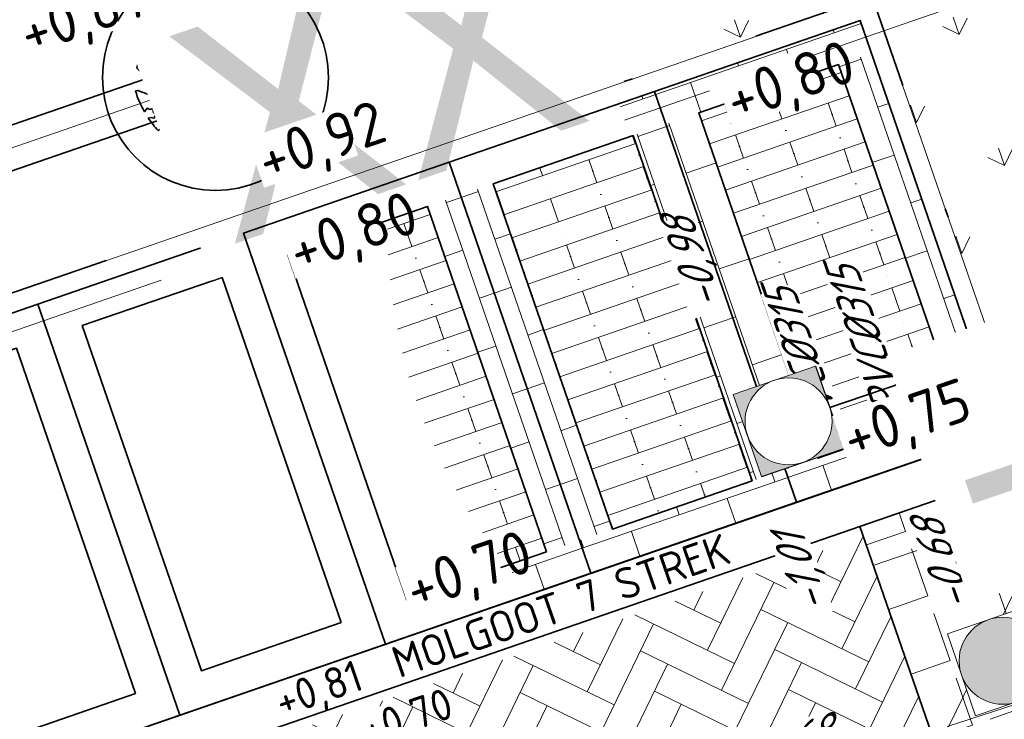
# Model space of a CAD drawing. Header units: metres. Extents: x 264779 to 275389, y 575281 to 580396.
# Tile 37 of 174: x 265279 to 265290, y 576956 to 576964. Entities that reach past the tile are written whole.
import ezdxf
from ezdxf.enums import TextEntityAlignment as Align

# ---------------------------------------------------------------- set-up
doc = ezdxf.new("R2018")
doc.units = ezdxf.units.M
doc.set_wipeout_variables(frame=1)
doc.linetypes.add('B-WE-VH-KANTOPSLUITING_TROTTOIRBAND_RWS_[AFMETINGEN1]-G', pattern=[10, 2.5, -1.5, 0, -1.5, 0, -1.5, 0, -1.5, 0, -1.5])
doc.linetypes.add('HIDDEN', pattern=[9.525, 6.35, -3.175])
for name, color, linetype, lineweight in [('B-WE-RI-HWA_RIOOLPUT_INSPECTIEPUT-G', 252, 'Continuous', 18), ('B-WE-RI-VWA_RIOOLPUT_INSPECTIEPUT-S', 252, 'Continuous', 13), ('B-WE-VH-VERHARDING_BETONSTRAATSTEEN_DIKFORMAAT_KEPER-A', 252, 'Continuous', 9), ('B-XX-AL-HOOGTELABEL-T25', 252, 'Continuous', 9), ('B-XX-AL-T25', 252, 'Continuous', 9), ('N-OI-RI-ALGEMEEN-B.O.B.-T25', 7, 'Continuous', 25), ('N-OI-RI-ALGEMEEN-INFORMATIE-T25', 7, 'Continuous', 25), ('N-OI-RI-ALGEMEEN-VERHANG-T25', 7, 'Continuous', 25), ('N-WA-RI-DETAIL1-G', 1, 'HIDDEN', 18), ('N-WE-VH-GOOT_SBS-G', 40, 'Continuous', 35), ('N-WE-VH-KANTOPSLUITING_TROTTOIRBAND_RWS_110-220x250-G', 60, 'B-WE-VH-KANTOPSLUITING_TROTTOIRBAND_RWS_[AFMETINGEN1]-G', 35), ('N-WE-VH-KNIKLIJN_AANDUIDING-G', 30, 'Continuous', 18), ('N-WE-VH-VERHARDING_HERSTRATEN-A', 40, 'Continuous', 18), ('N-WE-VH-VERHARDING_HERSTRATEN-G', 40, 'Continuous', 35), ('N-WE-VH-VERHARDING_STRAATBAKSTEEN_DIKFORMAAT_HALF-G', 40, 'Continuous', 35), ('N-XX-AL-HOOGTELABEL-T25-M', 7, 'Continuous', 25), ('X-XX-AL-AANPIJLING-T25', 7, 'Continuous', 25), ('X-XX-AL-T18-1000', 10, 'Continuous', 18)]:
    doc.layers.add(name, color=color, linetype=linetype, lineweight=lineweight)
for name, color, linetype, lineweight, true_color in [('N-GV-GR-BOOM-S', 7, 'Continuous', 35, 0x00a500), ('N-GV-GR-GRAS_BERMKRUIDENMENGSEL-A', 7, 'Continuous', 18, 0x00a500), ('N-OI-RI-BELUCHTINGSDRAINAGE_PVC_160-G', 3, 'B-WE-RI-DRAINAGE_PVC_160-G', 35, 0x00ff00), ('N-OI-RI-DWA_PVC_250-G', 20, 'B-WE-RI-DWA_PVC_250-G', 35, 0xff3f00), ('N-WE-GR-HAAG_03-G', 3, 'B-WE-GR-HAAG_03-G', 35, 0x00ff00), ('N-WE-VH-VERHARDING_STRAATBAKSTEEN_DIKFORMAAT_HALF_PAARS-BRUIN-A', 7, 'Continuous', 18, 0x66332b), ('N-WE-VH-VERHARDING_STRAATBAKSTEEN_DIKFORMAAT_HALF_ROOD-PAARS -A', 7, 'Continuous', 18, 0xa45729)]:
    doc.layers.add(name, color=color, linetype=linetype, lineweight=lineweight, true_color=true_color)
doc.layers.add('X-XX-AL-HULPLAAG-G', color=6, linetype='Continuous', lineweight=18, plot=False)
doc.styles.add('NLCS-ISO', font='NLCS-ISO.ttf')
doc.styles.add('NLCS-ISO-ANNOTATIVE-T18', font='NLCS-ISO.ttf', dxfattribs={"height": 1.8})
doc.styles.add('NLCS-ISO-ANNOTATIVE-T25', font='NLCS-ISO.ttf', dxfattribs={"height": 2.5})
doc.styles.add('NLCS-ISO-ANNOTATIVE-T25-BOB', font='NLCS-ISO.ttf', dxfattribs={"oblique": 30, "height": 2.5})
doc.styles.add('NLCS-ISO-M1000-T25', font='NLCS-ISO.ttf', dxfattribs={"height": 2.5})
doc.styles.get("Standard").update_dxf_attribs({"font": 'arial.ttf'})
doc.linetypes.add('B-WE-GR-HAAG_03-G', pattern='A,7,[145,NLCS.shx,S=0.5,R=0,X=0,Y=0],-1,[145,NLCS.shx,S=0.5,R=0,X=0,Y=0],-1,[145,NLCS.shx,S=0.5,R=0,X=0,Y=0],-1', length=10)
doc.linetypes.add('B-WE-RI-DRAINAGE_PVC_160-G', pattern='A,10.25,-3,[160,NLCS.shx,S=0.25,R=0,X=0,Y=0],-3.5,["o",Standard,S=1,R=0,X=-0.35,Y=-0.35],-3.25', length=20)
doc.linetypes.add('B-WE-RI-DWA_PVC_250-G', pattern='A,6,-5.5,["O   O   O",NLCS-ISO,S=0.5,R=0,X=-2.5,Y=-0.2],-3.5,5', length=20)
doc.dimstyles.new('NLCS-ANNOTATIVE-T25-SCHRAP', dxfattribs={"dimtxt": 2.5, "dimasz": 1.4, "dimexe": 2, "dimexo": 2, "dimgap": 0.7, "dimtad": 1, "dimzin": 0, "dimtxsty": 'NLCS-ISO-ANNOTATIVE-T25', "dimblk": 'OBLIQUE', "dimcen": 2.5, "dimdle": 2, "dimclrd": 256, "dimclre": 256, "dimclrt": 256, "dimadec": 1, "dimazin": 0, "dimtfac": 1, "dimtofl": 0, "dimtmove": 1, "dimatfit": 0, "dimldrblk": 'OBLIQUE', "dimfxl": 2, "dimfxlon": 1, "dimtfillclr": 256, "dimtolj": 1, "dimtzin": 0, "dimlwd": 18, "dimlwe": 18, "dimarcsym": 0})
pattern_1 = [(19.04055235, (53997.98127, 115705.99896), (-0.09175423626, 0.2658622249), []), (109.04055235, (53999.0447, 115706.366), (-1.0634488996, -0.367016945), [0.28125, -0.28125]), (109.04055235, (53998.4212, 115706.4483), (-1.0634488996, -0.367016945), [0.28125, -0.28125]), (19.04055235, (53998.4671, 115706.3154), (-0.1835084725, 0.5317244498), [0, -0.5625, 0, 0, 0]), (19.04055235, (53998.37536, 115706.58126), (-0.1835084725, 0.5317244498), [0, -0.5625, 0, 0, 0])]
pattern_2 = [(199.04055235, (71639.8288, 117003.1843), (-0.910738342, -0.9301973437), [0.388125, -0.388125]), (289.04055235, (71639.8288, 117003.1843), (0.36688987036, 0.12662084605), [])]
pattern_3 = [(109.04055237, (71639.8288, 117003.1843), (-0.930197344, 0.91073834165), [0.388125, -0.388125]), (199.040552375, (71639.8288, 117003.1843), (0.1266208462, -0.3668898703), [])]

# ---------------------------------------------------------------- blocks, each defined once
blk = doc.blocks.new('_Oblique')
at = {"color": 0, "linetype": 'ByBlock', "lineweight": -2}
blk.add_line((-0.5, -0.5), (0.5, 0.5), dxfattribs=at)
blk = doc.blocks.new('*D129')
at = {"layer": 'Defpoints', "color": 0, "transparency": 16777216}
for p in [(265283.178, 576971.305), (265287.173, 576967.394), (265275.168, 576963.251)]:
    blk.add_point(p, dxfattribs=at)
at = {"layer": 'X-XX-AL-AANPIJLING-T25', "lineweight": 18, "transparency": 16777216}
for p, q in [((265273.406, 576968.355), (265275.298, 576962.873)), ((265273.915, 576968.108), (265273.158, 576967.847)), ((265275.546, 576963.381), (265274.79, 576963.12))]:
    blk.add_line(p, q, dxfattribs=at)
at = {"layer": 'X-XX-AL-AANPIJLING-T25', "lineweight": 18, "transparency": 16777216, "xscale": 0.28, "yscale": 0.28, "zscale": 0.28}
for p, rotation in [((265273.536, 576967.977), 109.0405523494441), ((265275.168, 576963.251), 289.0405523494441)]:
    blk.add_blockref('_Oblique', p, dxfattribs=dict(at, rotation=rotation))
at = {"layer": 'X-XX-AL-AANPIJLING-T25', "transparency": 16777216, "insert": (265273.936, 576965.47), "char_height": 0.5, "attachment_point": 5, "rotation": 109.0406, "style": 'NLCS-ISO-ANNOTATIVE-T25', "bg_fill": 3, "box_fill_scale": 1.1, "bg_fill_color": 256, "bg_fill_true_color": 13158600, "bg_fill_transparency": 0}
blk.add_mtext('\\A1;5,00', dxfattribs=at)
blk = doc.blocks.new('*D46')
at = {"layer": 'Defpoints', "color": 0, "transparency": 16777216}
for p in [(265287.173, 576967.394), (265288.347, 576963.992), (265276.342, 576959.848)]:
    blk.add_point(p, dxfattribs=at)
at = {"layer": 'X-XX-AL-AANPIJLING-T25', "lineweight": 18, "transparency": 16777216}
for p, q in [((265275.037, 576963.629), (265276.472, 576959.47)), ((265275.546, 576963.381), (265274.79, 576963.12)), ((265276.72, 576959.979), (265275.964, 576959.718))]:
    blk.add_line(p, q, dxfattribs=at)
at = {"layer": 'X-XX-AL-AANPIJLING-T25', "lineweight": 18, "transparency": 16777216, "xscale": 0.28, "yscale": 0.28, "zscale": 0.28}
for p, rotation in [((265275.168, 576963.251), 109.0405523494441), ((265276.342, 576959.848), 289.0405523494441)]:
    blk.add_blockref('_Oblique', p, dxfattribs=dict(at, rotation=rotation))
at = {"layer": 'X-XX-AL-AANPIJLING-T25', "transparency": 16777216, "insert": (265275.339, 576961.406), "char_height": 0.5, "attachment_point": 5, "rotation": 109.0406, "style": 'NLCS-ISO-ANNOTATIVE-T25', "bg_fill": 3, "box_fill_scale": 1.1, "bg_fill_color": 256, "bg_fill_true_color": 13158600, "bg_fill_transparency": 0}
blk.add_mtext('\\A1;3,60', dxfattribs=at)
blk = doc.blocks.new('*D47')
at = {"layer": 'Defpoints', "color": 0, "transparency": 16777216}
for p in [(265288.347, 576963.992), (265289.978, 576959.265), (265277.973, 576955.122)]:
    blk.add_point(p, dxfattribs=at)
at = {"layer": 'X-XX-AL-AANPIJLING-T25', "lineweight": 18, "transparency": 16777216}
for p, q in [((265276.211, 576960.227), (265278.104, 576954.744)), ((265276.72, 576959.979), (265275.964, 576959.718)), ((265278.351, 576955.253), (265277.595, 576954.992))]:
    blk.add_line(p, q, dxfattribs=at)
at = {"layer": 'X-XX-AL-AANPIJLING-T25', "lineweight": 18, "transparency": 16777216, "xscale": 0.28, "yscale": 0.28, "zscale": 0.28}
for p, rotation in [((265276.342, 576959.848), 109.0405523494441), ((265277.973, 576955.122), 289.0405523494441)]:
    blk.add_blockref('_Oblique', p, dxfattribs=dict(at, rotation=rotation))
at = {"layer": 'X-XX-AL-AANPIJLING-T25', "transparency": 16777216, "insert": (265276.742, 576957.342), "char_height": 0.5, "attachment_point": 5, "rotation": 109.0406, "style": 'NLCS-ISO-ANNOTATIVE-T25', "bg_fill": 3, "box_fill_scale": 1.1, "bg_fill_color": 256, "bg_fill_true_color": 13158600, "bg_fill_transparency": 0}
blk.add_mtext('\\A1;5,00', dxfattribs=at)
blk = doc.blocks.new('*U153')
at = {"flags": 128}
blk.add_lwpolyline([(0, 0), (65.052, 22.102)], dxfattribs=at)
at = {"layer": 'N-OI-RI-ALGEMEEN-B.O.B.-T25', "lineweight": 30, "ltscale": 0.5, "oblique": 30, "flags": 45}
for tag, p in [('+0,00', (56.005, 19.561)), ('+0,01', (4.824, 2.17))]:
    blk.add_attdef(tag, text='', height=2.5, rotation=18.7656, dxfattribs=at).set_placement(p, align=Align.BOTTOM_LEFT)
at = {"layer": 'N-OI-RI-ALGEMEEN-INFORMATIE-T25', "lineweight": 30, "ltscale": 0.5, "oblique": 30, "flags": 45}
blk.add_attdef('BETON%%C160', text='', height=2.5, rotation=18.7656, dxfattribs=at).set_placement((35.495, 8.915), align=Align.BOTTOM_RIGHT)
at = {"layer": 'N-OI-RI-ALGEMEEN-VERHANG-T25', "lineweight": 30, "ltscale": 0.5, "oblique": 30, "flags": 45}
blk.add_attdef('1:1000', text='', height=2.5, rotation=18.7656, dxfattribs=at).set_placement((22.276, 8.099), align=Align.BOTTOM_LEFT)
blk = doc.blocks.new('BOOM')
blk.add_lwpolyline([(0.399, 4.344), (0.407, 4.354), (0.414, 4.362), (0.422, 4.369), (0.429, 4.376), (0.436, 4.383), (0.442, 4.39), (0.449, 4.397), (0.456, 4.406), (0.462, 4.416), (0.468, 4.428), (0.473, 4.442), (0.476, 4.459), (0.477, 4.479), (0.475, 4.504), (0.469, 4.533), (0.438, 4.642, -0.52938), (0.488, 4.701, -0.087139), (2.045, 4.264, -0.372341), (2.106, 4.124), (2.17, 3.798), (2.01, 3.638), (1.837, 3.675), (1.629, 3.519), (1.709, 3.321), (1.923, 3.252), (2.5, 3.385), (2.641, 3.307), (2.627, 3.183), (2.496, 3.102), (2.376, 2.712), (2.529, 2.462), (2.921, 3.086, -0.504641), (3.14, 2.895, 0.331948), (3.267, 2.693, 0.282008), (3.681, 2.769), (3.648, 2.752, -0.512156), (3.838, 2.751, -0.16076), (4.697, -0.052), (4.589, -0.156), (4.588, -0.271), (4.483, -0.29), (4.496, -0.404), (4.332, -0.351), (4.282, -0.479), (4.484, -0.613), (4.548, -0.664), (4.659, -0.552, -0.106371), (4.002, -2.407), (3.416, -2.029), (3.308, -2.104), (3.238, -1.793), (3.03, -1.543), (2.788, -1.545), (2.793, -1.835), (2.61, -2.469), (2.637, -2.59), (2.771, -2.609), (3.623, -2.935, -0.236298), (-0.208, -4.622, 0.159625), (-0.32, -4.398, 0.350802), (-0.29, -4.175, -0.504641), (-0.553, -4.05), (-0.489, -3.845), (-0.597, -3.653), (-0.739, -3.667), (-0.76, -3.821), (-0.868, -3.883), (-0.996, -3.785), (-1.106, -3.204), (-1.19, -3.12), (-1.403, -3.126), (-1.462, -3.379), (-1.549, -3.406), (-1.631, -3.617), (-1.847, -3.501, 0.733583), (-1.768, -3.663, -0.861625), (-1.724, -3.806, 0.279978), (-1.884, -4.05), (-1.877, -4.059, -0.827056), (-2.036, -4.225, -0.116774), (-3.828, -2.357), (-3.793, -2.35), (-3.765, -2.342), (-3.742, -2.333), (-3.724, -2.324), (-3.71, -2.313), (-3.7, -2.303), (-3.692, -2.292), (-3.474, -2.014), (-3.469, -2.004), (-3.465, -1.994), (-3.462, -1.985), (-3.459, -1.976), (-3.456, -1.967), (-3.452, -1.957), (-3.449, -1.946), (-3.444, -1.935), (-3.438, -1.923), (-3.431, -1.909), (-3.424, -1.895), (-3.416, -1.881), (-3.408, -1.866), (-3.401, -1.851), (-3.395, -1.836), (-3.389, -1.821), (-3.385, -1.806), (-3.381, -1.792), (-3.38, -1.779), (-3.379, -1.766), (-3.38, -1.755), (-3.382, -1.745), (-3.385, -1.737), (-3.389, -1.731), (-3.395, -1.726), (-3.402, -1.723), (-3.41, -1.722), (-3.419, -1.721), (-3.428, -1.72), (-3.438, -1.719), (-3.449, -1.717), (-3.459, -1.715), (-3.47, -1.711), (-3.481, -1.706), (-3.493, -1.699), (-3.504, -1.692), (-3.516, -1.684), (-3.528, -1.675), (-3.54, -1.665), (-3.552, -1.656), (-3.565, -1.646), (-3.577, -1.635), (-3.59, -1.625), (-3.602, -1.614), (-3.826, -1.87), (-3.837, -1.858), (-3.847, -1.844), (-3.857, -1.83), (-3.865, -1.814), (-3.876, -1.799), (-3.89, -1.786), (-3.911, -1.778), (-3.94, -1.774), (-3.982, -1.778), (-4.037, -1.791), (-4.109, -1.814, -0.040997), (-4.417, -0.947), (-4.257, -0.975), (-4.114, -1.066), (-4.038, -0.997), (-3.947, -0.855), (-4.035, -0.721), (-3.986, -0.523), (-4.167, -0.508), (-4.289, -0.39), (-4.51, -0.535, -0.05814), (-4.599, 0.764), (-4.473, 0.74), (-3.963, 0.336), (-3.743, 0.412), (-2.884, 0.639), (-2.811, 0.922), (-3.143, 1.054), (-3.194, 1.163), (-3.8, 1.46), (-3.813, 1.631), (-4.018, 1.804), (-4.101, 1.973), (-3.961, 2.193), (-3.649, 2.242), (-3.365, 2.427), (-3.362, 2.619), (-3.539, 2.827), (-3.492, 2.915), (-3.562, 3.052, -0.13428), (-1.534, 4.458, -0.541727), (-1.472, 4.41), (-1.482, 4.277), (-1.48, 4.209), (-1.471, 4.156), (-1.456, 4.117), (-1.437, 4.088), (-1.415, 4.066), (-1.393, 4.05), (-1.371, 4.035), (-1.351, 4.019), (-1.333, 4.003), (-1.317, 3.988), (-1.301, 3.973), (-1.287, 3.96), (-1.272, 3.949), (-1.257, 3.942), (-1.242, 3.938), (-1.226, 3.939), (-1.209, 3.943), (-1.192, 3.95), (-1.173, 3.959), (-1.155, 3.969), (-1.136, 3.98), (-1.116, 3.989), (-1.097, 3.997), (-1.077, 4.003), (-1.057, 4.008), (-1.038, 4.011), (-1.019, 4.013), (-1.001, 4.016), (-0.983, 4.019), (-0.966, 4.024), (-0.95, 4.031), (-0.935, 4.04), (-0.922, 4.051), (-0.909, 4.064), (-0.897, 4.079), (-0.888, 3.987), (-0.867, 3.963), (-0.769, 3.797), (-0.563, 3.684), (-0.855, 4.156), (-0.849, 4.171), (-0.845, 4.184), (-0.844, 4.198), (-0.844, 4.212), (-0.848, 4.225), (-0.854, 4.239), (-0.865, 4.253), (-0.878, 4.268), (-0.896, 4.284), (-0.917, 4.303), (-0.941, 4.325), (-0.968, 4.351), (-0.998, 4.383), (-1.03, 4.421), (-1.106, 4.519, -0.543104), (-1.08, 4.593, -0.046766), (-0.216, 4.718, -0.385168), (-0.167, 4.678), (-0.14, 4.501), (-0.127, 4.446), (-0.112, 4.407), (-0.096, 4.382), (-0.079, 4.368), (-0.061, 4.361), (-0.043, 4.358), (-0.025, 4.357), (-0.008, 4.355), (0.009, 4.352), (0.025, 4.348), (0.041, 4.343), (0.056, 4.337), (0.071, 4.33), (0.086, 4.324), (0.1, 4.317), (0.114, 4.31), (0.128, 4.304), (0.141, 4.297), (0.154, 4.29), (0.166, 4.283), (0.177, 4.276), (0.186, 4.268), (0.195, 4.26), (0.202, 4.252), (0.208, 4.243), (0.213, 4.234), (0.218, 4.226), (0.223, 4.219), (0.228, 4.213), (0.233, 4.208), (0.24, 4.205), (0.248, 4.203), (0.256, 4.204), (0.266, 4.207), (0.276, 4.211), (0.287, 4.217), (0.298, 4.225), (0.31, 4.234), (0.321, 4.244), (0.332, 4.256), (0.342, 4.269), (0.353, 4.282), (0.363, 4.295), (0.372, 4.309), (0.381, 4.321), (0.39, 4.333)], format="xyb", close=True)
blk.add_circle((0, 0), 0.138)
at = {"lineweight": 30, "flags": 104}
blk.add_attdef('01', text='', height=1.8, dxfattribs=at).set_placement((-2.447, 3.094), align=Align.TOP_LEFT)
blk = doc.blocks.new('N-SRI-PUT_HWA-SO')
at = {"ltscale": 0.99999}
blk.add_wipeout([(-2, 2), (2, 2), (2, -2), (-2, -2)], dxfattribs=at)
h = blk.add_hatch(color=256, dxfattribs=at)
h.dxf.hatch_style = 1
h.paths.add_polyline_path([(-2, 0, 1), (2, 0, 1)])
at = {"ltscale": 0.99999, "flags": 128}
blk.add_lwpolyline([(-2, -2), (2, -2), (2, 2), (-2, 2)], close=True, dxfattribs=at)
at = {"ltscale": 0.99999}
blk.add_circle((0, 0), 2, dxfattribs=at)
blk = doc.blocks.new('N-SRI-PUT_SWA-SO')
at = {"ltscale": 0.99999}
blk.add_wipeout([(-2, 2), (2, 2), (2, -2), (-2, -2)], dxfattribs=at)
h = blk.add_hatch(color=256, dxfattribs=at)
h.paths.add_polyline_path([(-2, 2), (0, 2, 0.41155), (-2, 0.018)])
h.paths.add_polyline_path([(-2, -0.018, 0.408866), (-0.018, -2), (-2, -2)])
h.paths.add_polyline_path([(2, -0.018), (2, -2), (0.018, -2, 0.408866)])
h = blk.add_hatch(color=256, dxfattribs=at)
h.paths.add_polyline_path([(0, 2, -0.41155), (2, 0.018), (2, 2)])
h.paths.add_polyline_path([(2, -0.018, -0.408866), (0.018, -2), (2, -2)])
h.paths.add_polyline_path([(-0.018, -2, -0.408866), (-2, -0.018), (-2, -2)])
at = {"ltscale": 0.99999, "flags": 128}
for points in [[(-2, 2), (2, 2), (2, -2), (-2, -2)], [(2, -2), (2, 2), (-2, 2), (-2, -2)]]:
    blk.add_lwpolyline(points, close=True, dxfattribs=at)
at = {"ltscale": 0.99999}
blk.add_circle((0, 0), 2, dxfattribs=at)

msp = doc.modelspace()

# ---------------------------------------------------------------- hatches: boundary and pattern name
at = {"layer": 'B-WE-VH-VERHARDING_BETONSTRAATSTEEN_DIKFORMAAT_KEPER-A'}
h = msp.add_hatch(dxfattribs=at)
h.set_pattern_fill('AVH-BSS_DIKFORMAAT_ELLEBOOG', color=256, scale=25, angle=44.95, pattern_type=2)
h.set_pattern_definition([(64.03852576, (70678.16478, 116628.01264), (-0.15915605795, 0.46121507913), [1.38, -0.69]), (334.03852576, (70677.23423, 116628.46573), (-0.15915605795, 0.46121507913), [1.38, -0.69])])
h.paths.add_polyline_path([(265290.672, 576944.683), (265292.763, 576945.409), (265288.387, 576958.054), (265276.649, 576954.047), (265278.256, 576949.36), (265280.833, 576950.178), (265282.132, 576950.377), (265283.475, 576950.305), (265284.529, 576950.087), (265285.646, 576949.685), (265286.757, 576949.163), (265287.752, 576948.589), (265288.622, 576947.724), (265289.437, 576946.761), (265290.155, 576945.682)])
at = {"layer": 'N-GV-GR-GRAS_BERMKRUIDENMENGSEL-A'}
h = msp.add_hatch(dxfattribs=at)
h.set_pattern_fill('AGR-KRUIDEN', color=256, scale=0.5625, pattern_type=2)
h.set_pattern_definition([(109.0885258, (229946.4539, 679547.0011), (-1.011904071, 0.491604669), [0.2109375, -1.380052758]), (64.0885258, (229946.4539, 679547.0011), (-1.011904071, 0.491604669), [0.2109375, -0.9140625]), (154.0885258, (229946.4539, 679547.0011), (-0.491604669, -1.011904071), [0.2109375, -0.9140625])])
edge = h.paths.add_edge_path()
edge.add_line((265295.508, 576967.491), (265295.671, 576967.019))
edge.add_line((265295.671, 576967.019), (265294.996, 576969.007))
edge.add_arc((265289.523, 576967.147), 5.78, 18.7693, 109.0406)
edge.add_line((265287.637, 576972.611), (265285.821, 576971.984))
edge.add_line((265285.821, 576971.984), (265287.453, 576967.258))
edge.add_line((265287.453, 576967.258), (265285.431, 576966.56))
edge.add_arc((265294.705, 576967.909), 9.372, 188.2737, 207.6879)
edge.add_line((265286.406, 576963.554), (265288.483, 576964.271))
edge.add_line((265288.483, 576964.271), (265290.115, 576959.544))
edge.add_line((265290.115, 576959.544), (265291.921, 576960.168))
edge.add_arc((265290.036, 576965.632), 5.78, 289.0395, 378.7693)
at = {"layer": 'N-WE-VH-VERHARDING_HERSTRATEN-A'}
h = msp.add_hatch(dxfattribs=at)
h.set_pattern_fill('ANGLE', color=256, scale=0.5625, angle=90, style=0)
h.set_pattern_definition([(109.08852576, (53998.112, 115705.6201), (-0.7426041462, -0.2569832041), [0.5715, -0.2143125]), (199.08852576, (53998.112, 115705.6201), (0.2569832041, -0.7426041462), [0.5715, -0.2143125])])
h.paths.add_polyline_path([(265295.361, 576946.31), (265292.763, 576945.409), (265288.346, 576958.172), (265290.919, 576959.06), (265292.663, 576953.983)])
at = {"layer": 'N-WE-VH-VERHARDING_STRAATBAKSTEEN_DIKFORMAAT_HALF_PAARS-BRUIN-A'}
h = msp.add_hatch(dxfattribs=at)
h.set_pattern_fill('AVH-SBS_DIKFORMAAT_HALFST', color=256, scale=28.125, angle=359.952, pattern_type=2)
h.set_pattern_definition(pattern_1)
h.paths.add_polyline_path([(265286.492, 576962.928), (265288.099, 576963.483), (265289.47, 576959.513), (265287.863, 576958.958)])
at = {"layer": 'N-WE-VH-VERHARDING_STRAATBAKSTEEN_DIKFORMAAT_HALF_ROOD-PAARS -A'}
h = msp.add_hatch(dxfattribs=at)
h.set_pattern_fill('AVH-BSS_DIKFORMAAT_HALFST', color=256, scale=28.125, angle=89.952, pattern_type=2)
h.set_pattern_definition(pattern_3)
h.paths.add_polyline_path([(265288.477, 576963.614), (265288.347, 576963.992), (265285.984, 576963.176), (265286.114, 576962.798)])
h = msp.add_hatch(dxfattribs=at)
h.set_pattern_fill('AVH-BSS_DIKFORMAAT_HALFST', color=256, scale=28.125, angle=179.952, pattern_type=2)
h.set_pattern_definition(pattern_2)
h.paths.add_polyline_path([(265288.477, 576963.614), (265288.099, 576963.483), (265289.47, 576959.513), (265289.848, 576959.643)])
h = msp.add_hatch(dxfattribs=at)
h.set_pattern_fill('AVH-BSS_DIKFORMAAT_HALFST', color=256, scale=28.125, angle=89.952, pattern_type=2)
h.set_pattern_definition(pattern_3)
h.paths.add_polyline_path([(265283.751, 576961.982), (265283.621, 576962.361), (265285.984, 576963.176), (265286.114, 576962.798)])
h = msp.add_hatch(dxfattribs=at)
h.set_pattern_fill('AVH-BSS_DIKFORMAAT_HALFST', color=256, scale=28.125, angle=179.952, pattern_type=2)
h.set_pattern_definition(pattern_2)
h.paths.add_polyline_path([(265287.484, 576958.828), (265287.863, 576958.958), (265286.492, 576962.928), (265286.114, 576962.798)])
h = msp.add_hatch(dxfattribs=at)
h.set_pattern_fill('AVH-BSS_DIKFORMAAT_HALFST', color=256, scale=28.125, angle=179.952, pattern_type=2)
h.set_pattern_definition(pattern_2)
h.paths.add_polyline_path([(265286.114, 576962.798), (265285.736, 576962.667), (265287.106, 576958.697), (265287.484, 576958.828)])
h = msp.add_hatch(dxfattribs=at)
h.set_pattern_fill('AVH-BSS_DIKFORMAAT_HALFST', color=256, scale=28.125, angle=89.952, pattern_type=2)
h.set_pattern_definition(pattern_3)
h.paths.add_polyline_path([(265282.913, 576961.693, -0.017214), (265282.932, 576962.123), (265283.621, 576962.361), (265283.751, 576961.982)])
h = msp.add_hatch(dxfattribs=at)
h.set_pattern_fill('AVH-BSS_DIKFORMAAT_HALFST', color=256, scale=28.125, angle=89.952, pattern_type=2)
h.set_pattern_definition(pattern_3)
h.paths.add_polyline_path([(265287.484, 576958.828), (265287.615, 576958.45), (265289.978, 576959.265), (265289.848, 576959.643)])

# ---------------------------------------------------------------- linework, layer by layer
at = {"layer": 'N-WA-RI-DETAIL1-G', "ltscale": 0.35, "flags": 128}
msp.add_lwpolyline([(265293.64, 576965.606), (265292.335, 576969.387), (265247.434, 576953.891), (265248.739, 576950.11)], close=True, dxfattribs=at)
at = {"layer": 'N-WE-GR-HAAG_03-G', "flags": 128}
msp.add_lwpolyline([(265291.415, 576966.689), (265291.252, 576967.162), (265249.659, 576952.808), (265249.822, 576952.335)], close=True, dxfattribs=at)
at = {"layer": 'N-WE-VH-GOOT_SBS-G', "flags": 128}
for points in [[(265296.19, 576967.723, -0.412833), (265292.156, 576959.487), (265252.33, 576945.743, -0.414208), (265244.065, 576949.767), (265243.543, 576951.279, -0.414214), (265247.567, 576959.544), (265287.402, 576973.292, -0.415601), (265295.677, 576969.239)], [(265295.717, 576967.562, -0.412833), (265291.993, 576959.96), (265252.167, 576946.216, -0.414208), (265244.538, 576949.93), (265244.016, 576951.442, -0.414214), (265247.73, 576959.071), (265287.566, 576972.819, -0.415601), (265295.204, 576969.078), (265295.204, 576969.078)]]:
    msp.add_lwpolyline(points, format="xyb", close=True, dxfattribs=at)
at = {"layer": 'N-WE-VH-KANTOPSLUITING_TROTTOIRBAND_RWS_110-220x250-G', "ltscale": 0.99999, "flags": 128}
msp.add_lwpolyline([(265294.996, 576969.007, 0.415601), (265287.637, 576972.611), (265285.821, 576971.984), (265287.453, 576967.258), (265249.225, 576954.065), (265247.595, 576958.787, 0.403106), (265244.224, 576951.514), (265244.745, 576950.002, 0.40301), (265251.886, 576946.355), (265250.256, 576951.078), (265288.483, 576964.271), (265290.115, 576959.544), (265290.115, 576959.544), (265291.921, 576960.168, 0.412833), (265295.508, 576967.491)], format="xyb", close=True, dxfattribs=at)
at = {"layer": 'N-WE-VH-KNIKLIJN_AANDUIDING-G', "ltscale": 0.75}
msp.add_lwpolyline([(265289.228, 576955.593), (265290.919, 576959.06)], dxfattribs=at)
at = {"layer": 'N-WE-VH-VERHARDING_HERSTRATEN-G', "flags": 128}
msp.add_lwpolyline([(265295.361, 576946.31), (265292.763, 576945.409), (265288.346, 576958.172), (265290.919, 576959.06), (265292.663, 576953.983)], close=True, dxfattribs=at)
at = {"layer": 'N-WE-VH-VERHARDING_STRAATBAKSTEEN_DIKFORMAAT_HALF-G', "flags": 128}
for points in [[(265289.978, 576959.265), (265287.615, 576958.45), (265285.984, 576963.176), (265288.347, 576963.992)], [(265287.615, 576958.45), (265289.978, 576959.265), (265288.347, 576963.992), (265285.984, 576963.176)], [(265289.47, 576959.513), (265287.863, 576958.958), (265286.492, 576962.928), (265288.099, 576963.483)], [(265287.863, 576958.958), (265289.47, 576959.513), (265288.099, 576963.483), (265286.492, 576962.928)], [(265282.889, 576956.818), (265280.525, 576956.003), (265278.894, 576960.729), (265281.257, 576961.545)], [(265282.38, 576957.066), (265280.773, 576956.511), (265279.403, 576960.482), (265281.01, 576961.036)], [(265280.525, 576956.003), (265278.162, 576955.187), (265276.531, 576959.914), (265278.894, 576960.729)], [(265280.017, 576956.251), (265278.41, 576955.696), (265277.04, 576959.666), (265278.647, 576960.221)]]:
    msp.add_lwpolyline(points, close=True, dxfattribs=at)
at = {"layer": 'X-XX-AL-HULPLAAG-G'}
msp.add_line((265249.741, 576952.571), (265297.005, 576968.883), dxfattribs=at)
msp.add_lwpolyline([(265288.498, 576957.722), (265312.113, 576965.831), (265325.146, 576970.307), (265343.031, 576976.449), (265360.263, 576982.367), (265372.841, 576986.687), (265451.324, 577013.639), (265466.287, 577018.777), (265498.027, 577029.678), (265507.078, 577032.786)], dxfattribs=at)
msp.add_lwpolyline([(265243.994, 576954.397), (265246.978, 576955.427), (265249.327, 576948.62), (265246.343, 576947.591, 0.26247), (265251.886, 576946.355), (265250.256, 576951.078), (265288.483, 576964.271), (265290.115, 576959.544), (265291.921, 576960.168, 0.412833), (265295.508, 576967.491), (265294.996, 576969.007, 0.415601), (265287.637, 576972.611), (265285.821, 576971.984), (265287.453, 576967.258), (265249.225, 576954.065), (265247.595, 576958.787, 0.262527)], format="xyb", close=True, dxfattribs=at)

# ---------------------------------------------------------------- block references
at = {"layer": 'N-GV-GR-BOOM-S'}
ref = msp.add_blockref('BOOM', (265280.935, 576963.337), dxfattribs=dict(at, xscale=0.2, yscale=0.2, zscale=0.2, rotation=19.0885257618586))
lines = msp.add_mtext('XX', dxfattribs={"layer": '0', "insert": (265280.27, 576963.762), "char_height": 2.5, "attachment_point": 1, "rotation": 19.0885, "bg_fill": 3, "box_fill_scale": 1.125, "bg_fill_color": 256, "bg_fill_transparency": 0})
ref.add_attrib('01', '', (265280.27, 576963.762)).embed_mtext(lines)

# ---------------------------------------------------------------- next in the draw order: texts
at = {"layer": 'B-XX-AL-HOOGTELABEL-T25', "char_height": 0.36, "width": 0.36, "attachment_point": 1, "rotation": 19, "style": 'NLCS-ISO-ANNOTATIVE-T25', "bg_fill": 3, "box_fill_scale": 1.1, "bg_fill_color": 256, "bg_fill_transparency": 0}
for s, insert in [('+0,75', (265289.779, 576958.145)), ('+0,70', (265282.576, 576955.98))]:
    msp.add_mtext(s, dxfattribs=dict(at, insert=insert))
at = {"layer": 'B-XX-AL-T25', "ltscale": 0.5, "insert": (265287.486, 576955.62, 0.6), "char_height": 0.36, "attachment_point": 5, "rotation": 18.9573, "style": 'NLCS-ISO-ANNOTATIVE-T25-BOB', "bg_fill": 3, "box_fill_scale": 1.1, "bg_fill_color": 256, "bg_fill_transparency": 0}
msp.add_mtext('\\A1;-0,68', dxfattribs=at)
at = {"layer": 'X-XX-AL-T18-1000', "insert": (265284.906, 576957.262), "char_height": 0.36, "width": 4.0716, "attachment_point": 5, "rotation": 19.1277, "style": 'NLCS-ISO-ANNOTATIVE-T18', "bg_fill": 3, "box_fill_scale": 1.1, "bg_fill_color": 256, "bg_fill_transparency": 0}
msp.add_mtext('MOLGOOT 7 STREK', dxfattribs=at)

# ---------------------------------------------------------------- next in the draw order: hatches: boundary and pattern name
at = {"layer": 'N-WE-VH-VERHARDING_STRAATBAKSTEEN_DIKFORMAAT_HALF_PAARS-BRUIN-A'}
h = msp.add_hatch(dxfattribs=at)
h.set_pattern_fill('AVH-SBS_DIKFORMAAT_HALFST', color=256, scale=28.125, angle=359.952, pattern_type=2)
h.set_pattern_definition(pattern_1)
h.paths.add_polyline_path([(265284.129, 576962.113), (265285.736, 576962.667), (265287.106, 576958.697), (265285.499, 576958.143)])
h = msp.add_hatch(dxfattribs=at)
h.set_pattern_fill('AVH-SBS_DIKFORMAAT_HALFST', color=256, scale=28.125, angle=359.952, pattern_type=2)
h.set_pattern_definition(pattern_1)
h.paths.add_polyline_path([(265282.913, 576961.693), (265283.373, 576961.852), (265284.743, 576957.882), (265284.283, 576957.723, -0.002587), (265284.243, 576957.774, -0.170367)])
at = {"layer": 'N-WE-VH-VERHARDING_STRAATBAKSTEEN_DIKFORMAAT_HALF_ROOD-PAARS -A'}
h = msp.add_hatch(dxfattribs=at)
h.set_pattern_fill('AVH-BSS_DIKFORMAAT_HALFST', color=256, scale=28.125, angle=179.952, pattern_type=2)
h.set_pattern_definition(pattern_2)
h.paths.add_polyline_path([(265283.751, 576961.982), (265284.129, 576962.113), (265285.499, 576958.143), (265285.121, 576958.012)])
h = msp.add_hatch(dxfattribs=at)
h.set_pattern_fill('AVH-BSS_DIKFORMAAT_HALFST', color=256, scale=28.125, angle=179.952, pattern_type=2)
h.set_pattern_definition(pattern_2)
h.paths.add_polyline_path([(265283.373, 576961.852), (265283.751, 576961.982), (265285.121, 576958.012), (265284.743, 576957.882)])
h = msp.add_hatch(dxfattribs=at)
h.set_pattern_fill('AVH-BSS_DIKFORMAAT_HALFST', color=256, scale=28.125, angle=89.952, pattern_type=2)
h.set_pattern_definition(pattern_3)
h.paths.add_polyline_path([(265285.121, 576958.012), (265285.252, 576957.634), (265287.615, 576958.45), (265287.484, 576958.828)])
h = msp.add_hatch(dxfattribs=at)
h.set_pattern_fill('AVH-BSS_DIKFORMAAT_HALFST', color=256, scale=28.125, angle=89.952, pattern_type=2)
h.set_pattern_definition(pattern_3)
h.paths.add_polyline_path([(265284.283, 576957.723, 0.017214), (265284.563, 576957.397), (265285.252, 576957.634), (265285.121, 576958.012)])

# ---------------------------------------------------------------- next in the draw order: linework, layer by layer
at = {"layer": 'N-WE-VH-VERHARDING_STRAATBAKSTEEN_DIKFORMAAT_HALF-G', "flags": 128}
for points in [[(265287.615, 576958.45), (265285.252, 576957.634), (265283.621, 576962.361), (265285.984, 576963.176)], [(265285.252, 576957.634), (265287.615, 576958.45), (265285.984, 576963.176), (265283.621, 576962.361)], [(265287.106, 576958.697), (265285.499, 576958.143), (265284.129, 576962.113), (265285.736, 576962.667)], [(265285.499, 576958.143), (265287.106, 576958.697), (265285.736, 576962.667), (265284.129, 576962.113)], [(265285.252, 576957.634), (265282.889, 576956.818), (265281.257, 576961.545), (265283.621, 576962.361)], [(265284.743, 576957.882), (265283.136, 576957.327), (265281.766, 576961.297), (265283.373, 576961.852)]]:
    msp.add_lwpolyline(points, close=True, dxfattribs=at)
at = {"layer": 'X-XX-AL-HULPLAAG-G', "flags": 128}
msp.add_lwpolyline([(265301.284, 576959.734), (265289.348, 576955.873)], dxfattribs=at)

# ---------------------------------------------------------------- next in the draw order: texts
at = {"layer": 'B-XX-AL-HOOGTELABEL-T25', "insert": (265281.582, 576956.314), "char_height": 0.36, "width": 0.36, "attachment_point": 1, "rotation": 19, "style": 'NLCS-ISO-ANNOTATIVE-T25', "bg_fill": 3, "box_fill_scale": 1.1, "bg_fill_color": 256, "bg_fill_transparency": 0}
msp.add_mtext('+0,81', dxfattribs=at)

# ---------------------------------------------------------------- next in the draw order: texts
at = {"layer": 'B-XX-AL-T25', "ltscale": 0.5, "char_height": 0.36, "attachment_point": 5, "rotation": 108.96, "style": 'NLCS-ISO-ANNOTATIVE-T25-BOB', "bg_fill": 3, "box_fill_scale": 1.1, "bg_fill_color": 256, "bg_fill_transparency": 0}
for s, insert in [('\\A1;-0,98', (265286.464, 576961.187, 0.6)), ('\\A1;\\pxql;PVC%%C315', (265287.713, 576960.027)), ('\\A1;-0,68', (265289.337, 576957.717, 0.6)), ('\\A1;-1,01', (265287.717, 576957.622, 0.6))]:
    msp.add_mtext(s, dxfattribs=dict(at, insert=insert))

# ---------------------------------------------------------------- next in the draw order: dimensions: what is measured, and where the dimension line sits
at = {"layer": 'X-XX-AL-AANPIJLING-T25'}
dim = msp.add_linear_dim(base=(265275.168, 576963.251), p1=(265283.178, 576971.305), p2=(265287.173, 576967.394), angle=109.0406, dimstyle='NLCS-ANNOTATIVE-T25-SCHRAP', override={"dimtad": 4, "dimtfill": 1}, dxfattribs=at)
dim.commit()
dim.dimension.update_dxf_attribs({"geometry": '*D129', "text_midpoint": (265273.936, 576965.47)})

# ---------------------------------------------------------------- next in the draw order: block references
at = {"layer": 'B-WE-RI-HWA_RIOOLPUT_INSPECTIEPUT-G', "xscale": 0.25, "yscale": 0.25, "zscale": 0.25, "rotation": 288.9573062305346}
msp.add_blockref('N-SRI-PUT_HWA-SO', (265289.986, 576956.628), dxfattribs=at)

# ---------------------------------------------------------------- next in the draw order: texts
at = {"layer": 'B-XX-AL-T25', "ltscale": 0.5, "insert": (265288.431, 576960.282), "char_height": 0.36, "attachment_point": 5, "rotation": 108.96, "style": 'NLCS-ISO-ANNOTATIVE-T25-BOB', "bg_fill": 3, "box_fill_scale": 1.1, "bg_fill_color": 256, "bg_fill_transparency": 0}
msp.add_mtext('\\A1;\\pxql;PVC%%C315', dxfattribs=at)

# ---------------------------------------------------------------- next in the draw order: block references
at = {"layer": 'B-WE-RI-HWA_RIOOLPUT_INSPECTIEPUT-G', "xscale": 0.2499999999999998, "yscale": 0.2499999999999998, "zscale": 0.2499999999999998, "rotation": 288.9573062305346}
for p in [(265287.527, 576959.379, -0.78), (265289.986, 576956.628)]:
    msp.add_blockref('N-SRI-PUT_HWA-SO', p, dxfattribs=at)

# ---------------------------------------------------------------- next in the draw order: block references
at = {"layer": 'B-WE-RI-VWA_RIOOLPUT_INSPECTIEPUT-S', "xscale": 0.25, "yscale": 0.25, "zscale": 0.25, "rotation": 288.96}
msp.add_blockref('N-SRI-PUT_SWA-SO', (265287.525, 576959.381), dxfattribs=at)

# ---------------------------------------------------------------- next in the draw order: dimensions: what is measured, and where the dimension line sits
at = {"layer": 'X-XX-AL-AANPIJLING-T25'}
dim = msp.add_linear_dim(base=(265276.342, 576959.848), p1=(265287.173, 576967.394), p2=(265288.347, 576963.992), angle=109.0406, dimstyle='NLCS-ANNOTATIVE-T25-SCHRAP', override={"dimtad": 4, "dimtfill": 1}, dxfattribs=at)
dim.commit()
dim.dimension.update_dxf_attribs({"geometry": '*D46', "text_midpoint": (265275.339, 576961.406)})

# ---------------------------------------------------------------- next in the draw order: dimensions: what is measured, and where the dimension line sits
dim = msp.add_linear_dim(base=(265277.973, 576955.122), p1=(265288.347, 576963.992), p2=(265289.978, 576959.265), angle=109.0406, dimstyle='NLCS-ANNOTATIVE-T25-SCHRAP', override={"dimtad": 4, "dimtfill": 1}, dxfattribs=at)
dim.commit()
dim.dimension.update_dxf_attribs({"geometry": '*D47', "text_midpoint": (265276.742, 576957.342)})

# ---------------------------------------------------------------- next in the draw order: linework, layer by layer
at = {"layer": 'N-OI-RI-BELUCHTINGSDRAINAGE_PVC_160-G'}
msp.add_circle((265280.935, 576963.337), 1.3, dxfattribs=at)
at = {"layer": 'X-XX-AL-HULPLAAG-G', "flags": 128}
msp.add_lwpolyline([(265294.728, 576969.769), (265295.759, 576966.781), (265248.668, 576950.53), (265247.637, 576953.517)], close=True, dxfattribs=at)

# ---------------------------------------------------------------- next in the draw order: block references
at = {"layer": 'N-OI-RI-DWA_PVC_250-G'}
ref = msp.add_blockref('*U153', (265288, 576959.541, -0.78), dxfattribs=dict(at, xscale=0.2, yscale=0.2, zscale=0.2))
lines = msp.add_mtext('-0,98', dxfattribs={"layer": 'N-OI-RI-ALGEMEEN-B.O.B.-T25', "ltscale": 0.5, "insert": (265288.965, 576959.975, -0.78), "char_height": 2.5, "attachment_point": 1, "rotation": 18.7656, "bg_fill": 3, "box_fill_scale": 1.1, "bg_fill_color": 256, "bg_fill_transparency": 0})
ref.add_attrib('+0,01', '', (265288.965, 576959.975, -0.78)).embed_mtext(lines)

# ---------------------------------------------------------------- next in the draw order: texts
at = {"layer": 'N-XX-AL-HOOGTELABEL-T25-M', "char_height": 0.5, "width": 1.04288, "attachment_point": 1, "rotation": 18.9534, "style": 'NLCS-ISO-M1000-T25', "bg_fill": 3, "box_fill_scale": 1.1, "bg_fill_color": 256, "bg_fill_transparency": 0}
for s, insert in [('+0,87', (265278.626, 576964.063)), ('+0,80', (265286.749, 576963.296)), ('+0,92', (265281.363, 576962.604)), ('+0,80', (265281.724, 576961.558)), ('+0,75', (265288.091, 576959.409)), ('+0,70', (265283.066, 576957.67))]:
    msp.add_mtext(s, dxfattribs=dict(at, insert=insert))

doc.saveas('drawing.dxf')
